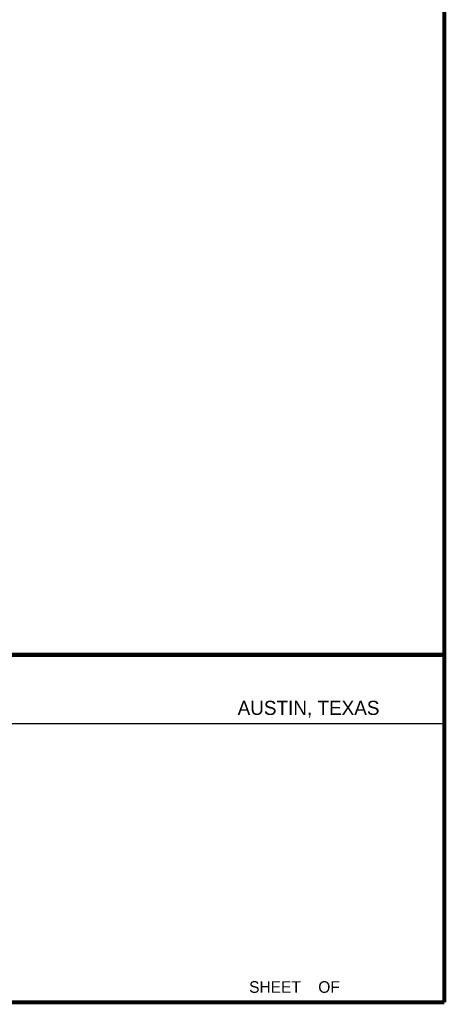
# Model space of a CAD drawing. Header units: inches. Extents: x 0.2 to 16.8, y 0.2 to 10.8.
# Tile 17 of 34: x 14.7 to 16.8, y 0.2 to 5.1. Entities that reach past the tile are written whole.
import ezdxf

# ---------------------------------------------------------------- set-up
doc = ezdxf.new("R2010")
doc.units = ezdxf.units.IN
doc.header["$LTSCALE"] = 0.935
doc.header["$MEASUREMENT"] = 0
doc.layers.get('0').update_dxf_attribs({"linetype": 'CONTINUOUS'})
doc.styles.add('TEXTSTYLE_2', font='txt')

msp = doc.modelspace()

# ---------------------------------------------------------------- linework, layer by layer
at = {"color": 2, "linetype": 'CONTINUOUS'}
msp.add_line((13.0653, 1.6329), (16.75, 1.6329), dxfattribs=at)
at = {"color": 7, "linetype": 'CONTINUOUS', "const_width": 0.02}
for points in [[(16.75, 0.2586), (16.75, 10.7586)], [(11.4718, 1.9702), (16.75, 1.9707)], [(0.25, 0.2586), (16.75, 0.2586)]]:
    msp.add_lwpolyline(points, dxfattribs=at)

# ---------------------------------------------------------------- texts
at = {"color": 2, "linetype": 'CONTINUOUS', "attachment_point": 1, "line_spacing_factor": 0.9, "style": 'TEXTSTYLE_2'}
for s, insert, char_height, width in [('AUSTIN, TEXAS', (15.7327, 1.7441), 0.069617, 0.905021), ('SHEET    OF', (15.7892, 0.3625), 0.057262, 0.629882)]:
    msp.add_mtext(s, dxfattribs=dict(at, insert=insert, char_height=char_height, width=width))

doc.saveas('drawing.dxf')
